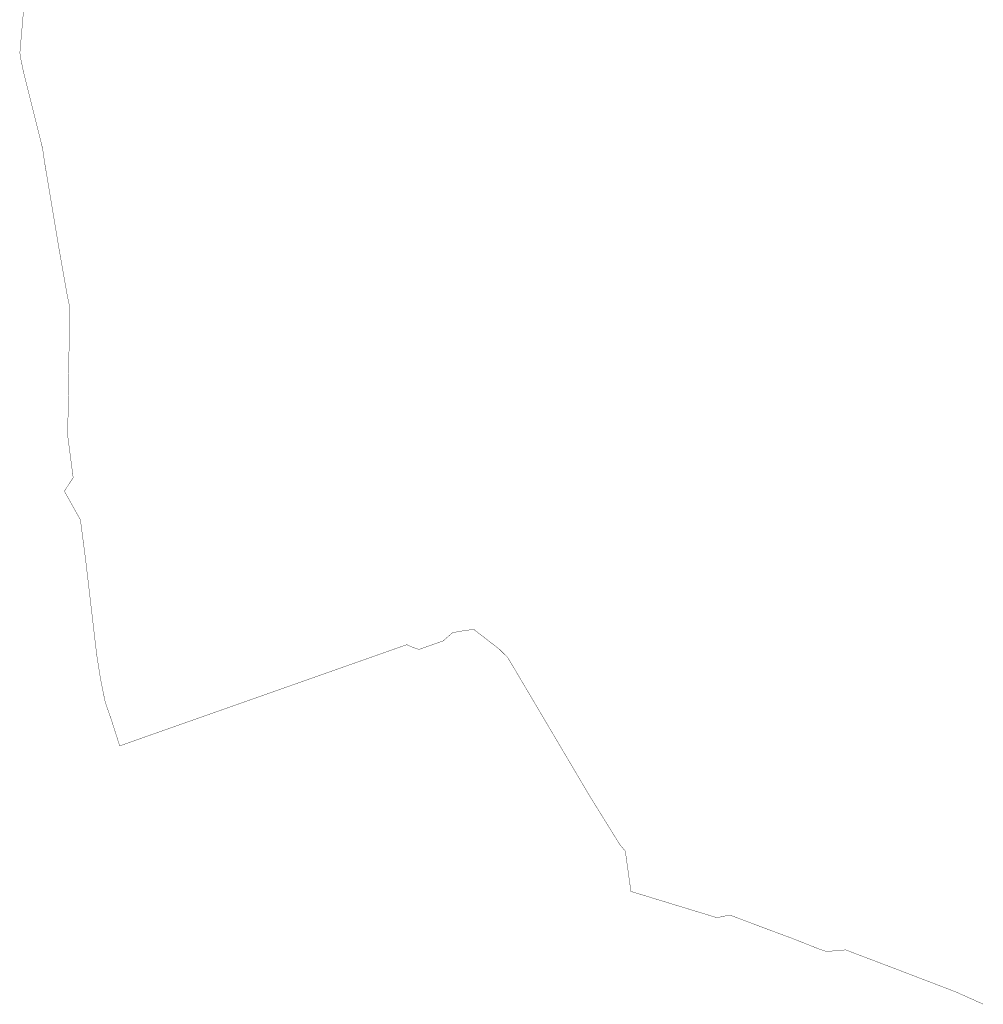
# Model space of a CAD drawing. Header units: metres. Extents: x -3 to 311477, y 0 to 754107.
# Tile 2 of 82: x 161325 to 165680, y 349256 to 353708. Entities that reach past the tile are written whole.
import ezdxf

# ---------------------------------------------------------------- set-up
doc = ezdxf.new("R2010")
doc.units = ezdxf.units.M
doc.layers.add('D_KLE_BUISLEIDING GEVAARLIJKE INHOUD_PPS PIPELINES', color=7, linetype='Continuous')

msp = doc.modelspace()

# ---------------------------------------------------------------- linework, layer by layer
at = {"layer": 'D_KLE_BUISLEIDING GEVAARLIJKE INHOUD_PPS PIPELINES', "const_width": 1.5}
msp.add_lwpolyline([(161352.3, 353868.5), (161338.1, 353704.5), (161325.4, 353558.8), (161328.3, 353536.4), (161341.4, 353473.4), (161428, 353125.7), (161437.5, 353060.5), (161500, 352685.6), (161529.2, 352520.2), (161541.1, 352453), (161550.5, 352409.5), (161542.9, 351907.3), (161542.6, 351818.6), (161566.3, 351637.1), (161526.4, 351576.3), (161599, 351446.6), (161622.4, 351267.9), (161672.7, 350835.9), (161689, 350732.1), (161697, 350692.1), (161711, 350622.8), (161740.1, 350538.9), (161776.6, 350424.3), (161885.3, 350462.9), (162508.6, 350682.6), (163069.1, 350880.3), (163074.3, 350882.1), (163094, 350872.8), (163129.1, 350860.5), (163238.6, 350899.1), (163280.6, 350936), (163312.2, 350942.2), (163376.6, 350951.4), (163491.5, 350862.5), (163529.7, 350825.1), (163577.5, 350744.7), (163902.8, 350194.6), (164036.9, 349978.5), (164061.8, 349949), (164087.2, 349766.5), (164205.6, 349730.3), (164475.8, 349647.8), (164534.4, 349659.6), (164742.2, 349581.4), (164811.1, 349556.1), (164941.6, 349504.5), (164971.2, 349494.8), (165057.6, 349502.1), (165267.7, 349422.3), (165554, 349312.8), (165679.2, 349256.8)], dxfattribs=at)

doc.saveas('drawing.dxf')
